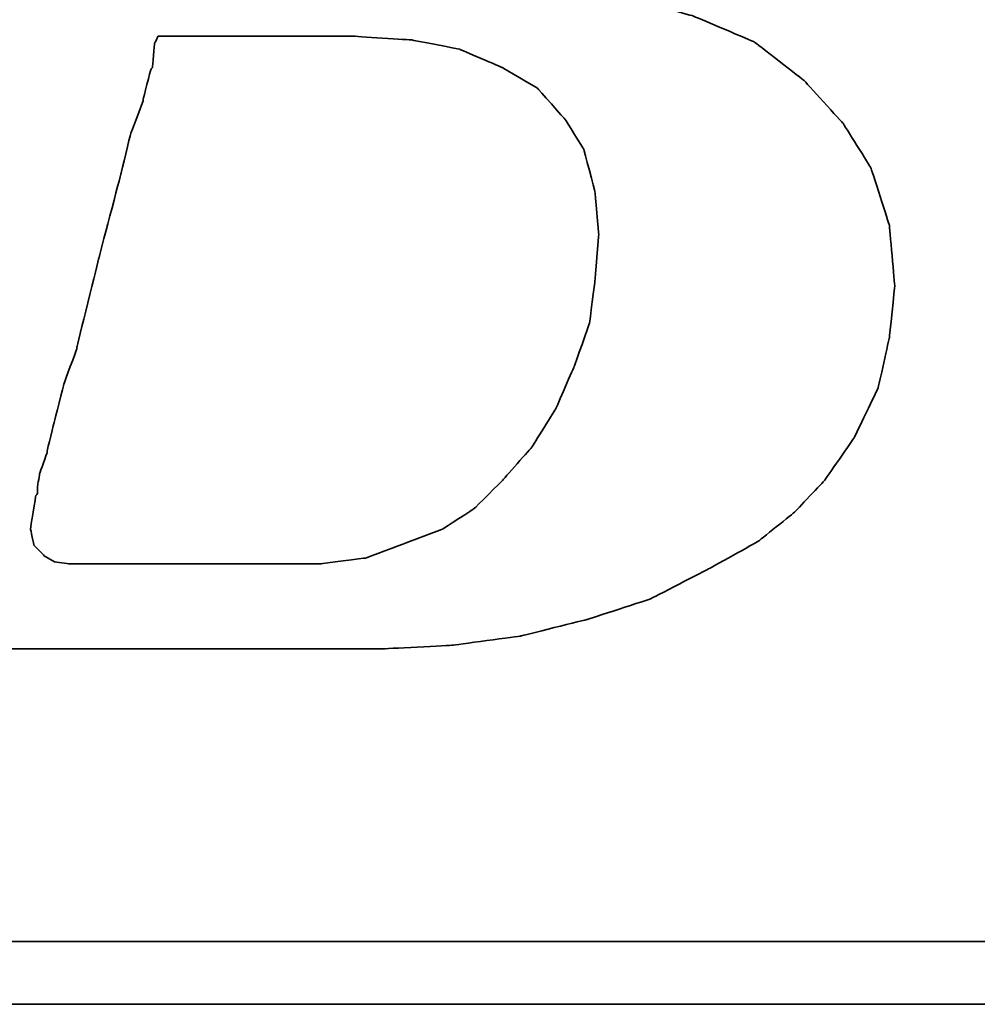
# Model space of a CAD drawing. Header units: millimetres. Extents: x -219 to -52, y 55 to 174.
# Tile 24 of 46: x -91.11 to -89.99, y 126.02 to 127.17. Entities that reach past the tile are written whole.
import ezdxf

# ---------------------------------------------------------------- set-up
doc = ezdxf.new("R2010")
doc.units = ezdxf.units.MM
doc.header["$LTSCALE"] = 0.1
doc.layers.add('DIM', color=4, linetype='CONTINUOUS')
doc.layers.add('layer 1', color=7, linetype='CONTINUOUS')

# ---------------------------------------------------------------- blocks, each defined once
blk = doc.blocks.new('TBI MOTION logo(完整正式版)')
at = {"layer": 'layer 1', "color": 22, "lineweight": 35}
for points, knots in [([(-64.65375, -6.86375), (-64.65375, -6.86375), (-64.84375, -7.29625), (-64.84375, -7.29625), (-64.84375, -7.29625), (-64.84375, -7.29625), (-64.86875, -7.34375), (-64.86875, -7.34375), (-64.86875, -7.34375), (-64.86875, -7.34375), (-64.86875, -7.36875), (-64.86875, -7.36875), (-64.86875, -7.36875), (-64.86875, -7.36875), (-65.15375, -7.65375), (-65.15375, -7.65375), (-65.15375, -7.65375), (-65.15375, -7.65375), (-65.17875, -7.65375), (-65.17875, -7.65375), (-65.17875, -7.65375), (-65.17875, -7.65375), (-65.20375, -7.67875), (-65.20375, -7.67875), (-65.20375, -7.67875), (-65.20375, -7.67875), (-65.58875, -7.87125), (-65.58875, -7.87125), (-65.58875, -7.87125), (-65.58875, -7.87125), (-65.63375, -7.87125), (-65.63375, -7.87125), (-65.63375, -7.87125), (-65.63375, -7.87125), (-65.65875, -7.89375), (-65.65875, -7.89375), (-65.65875, -7.89375), (-65.65875, -7.89375), (-66.09375, -7.94375), (-66.09375, -7.94375), (-66.09375, -7.94375), (-66.09375, -7.94375), (-66.11375, -7.94375), (-66.11375, -7.94375), (-66.11375, -7.94375), (-66.11375, -7.94375), (-66.16375, -7.94375), (-66.16375, -7.94375), (-66.16375, -7.94375), (-66.16375, -7.94375), (-66.30875, -7.94375), (-66.30875, -7.94375), (-66.30875, -7.94375), (-66.30875, -7.94375), (-66.69375, -7.94375), (-66.69375, -7.94375), (-66.69375, -7.94375), (-66.69375, -7.94375), (-67.07375, -7.94375), (-67.07375, -7.94375), (-67.07375, -7.94375), (-67.07375, -7.94375), (-67.12375, -7.94375), (-67.12375, -7.94375), (-67.12375, -7.94375), (-67.12375, -7.94375), (-67.12375, -7.96625), (-67.12375, -7.96625), (-67.12375, -7.96625), (-67.12375, -7.96625), (-67.14875, -7.99125), (-67.14875, -7.99125), (-67.14875, -7.99125), (-67.14875, -7.99125), (-67.24375, -8.34875), (-67.24375, -8.34875), (-67.24375, -8.34875), (-67.24375, -8.34875), (-67.31375, -8.68625), (-67.31375, -8.68625), (-67.31375, -8.68625), (-67.31375, -8.68625), (-67.26875, -8.68625), (-67.26875, -8.68625), (-67.26875, -8.68625), (-67.26875, -8.68625), (-67.07375, -8.68625), (-67.07375, -8.68625), (-67.07375, -8.68625), (-67.07375, -8.68625), (-66.54875, -8.68625), (-66.54875, -8.68625), (-66.54875, -8.68625), (-66.54875, -8.68625), (-65.82625, -8.68625), (-65.82625, -8.68625), (-65.82625, -8.68625), (-65.82625, -8.68625), (-65.01375, -8.68625), (-65.01375, -8.68625), (-65.01375, -8.68625), (-65.01375, -8.68625), (-64.05375, -8.68625), (-64.05375, -8.68625), (-64.05375, -8.68625), (-64.05375, -8.68625), (-62.08375, -8.68625), (-62.08375, -8.68625), (-62.08375, -8.68625), (-62.08375, -8.68625), (-60.06875, -8.68625), (-60.06875, -8.68625), (-60.06875, -8.68625), (-60.06875, -8.68625), (-59.10875, -8.68625), (-59.10875, -8.68625), (-59.10875, -8.68625), (-59.10875, -8.68625), (-58.29375, -8.68625), (-58.29375, -8.68625), (-58.29375, -8.68625), (-58.29375, -8.68625), (-57.57375, -8.68625), (-57.57375, -8.68625), (-57.57375, -8.68625), (-57.57375, -8.68625), (-57.04875, -8.68625), (-57.04875, -8.68625), (-57.04875, -8.68625), (-57.04875, -8.68625), (-56.85375, -8.68625), (-56.85375, -8.68625), (-56.85375, -8.68625), (-56.85375, -8.68625), (-56.70875, -8.68625), (-56.70875, -8.68625), (-56.70875, -8.68625), (-56.70875, -8.68625), (-56.61375, -8.68625), (-56.61375, -8.68625), (-56.61375, -8.68625), (-56.61375, -8.68625), (-56.56875, -8.68625), (-56.56875, -8.68625), (-56.56875, -8.68625), (-56.56875, -8.68625), (-55.65375, -8.63875), (-55.65375, -8.63875), (-55.65375, -8.63875), (-55.65375, -8.63875), (-54.76875, -8.51875), (-54.76875, -8.51875), (-54.76875, -8.51875), (-54.76875, -8.51875), (-53.90375, -8.30375), (-53.90375, -8.30375), (-53.90375, -8.30375), (-53.90375, -8.30375), (-53.08875, -8.03875), (-53.08875, -8.03875), (-53.08875, -8.03875), (-53.08875, -8.03875), (-52.34375, -7.65375), (-52.34375, -7.65375), (-52.34375, -7.65375), (-52.34375, -7.65375), (-51.69875, -7.29625), (-51.69875, -7.29625), (-51.69875, -7.29625), (-51.69875, -7.29625), (-51.21875, -6.91125), (-51.21875, -6.91125), (-51.21875, -6.91125), (-51.21875, -6.91125), (-50.83375, -6.50375), (-50.83375, -6.50375), (-50.83375, -6.50375), (-50.83375, -6.50375), (-50.44875, -5.94875), (-50.44875, -5.94875), (-50.44875, -5.94875), (-50.44875, -5.94875), (-50.13875, -5.30375), (-50.13875, -5.30375), (-50.13875, -5.30375), (-50.13875, -5.30375), (-49.99375, -4.65375), (-49.99375, -4.65375), (-49.99375, -4.65375), (-49.99375, -4.65375), (-49.92375, -3.98375), (-49.92375, -3.98375), (-49.92375, -3.98375), (-49.92375, -3.98375), (-49.99375, -3.19374), (-49.99375, -3.19374), (-49.99375, -3.19374), (-49.99375, -3.19374), (-50.23374, -2.44874), (-50.23374, -2.44874), (-50.23374, -2.44874), (-50.23374, -2.44874), (-50.59375, -1.87374), (-50.59375, -1.87374), (-50.59375, -1.87374), (-50.59375, -1.87374), (-51.09875, -1.31874), (-51.09875, -1.31874), (-51.09875, -1.31874), (-51.09875, -1.31874), (-51.74375, -0.81875), (-51.74375, -0.81875), (-51.74375, -0.81875), (-51.74375, -0.81875), (-52.53875, -0.48125), (-52.53875, -0.48125), (-52.53875, -0.48125), (-52.53875, -0.48125), (-53.47375, -0.21875), (-53.47375, -0.21875), (-53.47375, -0.21875), (-53.47375, -0.21875), (-54.52875, -0.04874), (-54.52875, -0.04874), (-54.52875, -0.04874), (-54.52875, -0.04874), (-55.65375, 0.12125), (-55.65375, 0.12125), (-55.65375, 0.12125), (-55.65375, 0.12125), (-54.50375, 0.28624), (-54.50375, 0.28624), (-54.50375, 0.28624), (-54.50375, 0.28624), (-53.83375, 0.38124), (-53.83375, 0.38124), (-53.83375, 0.38124), (-53.83375, 0.38124), (-53.18375, 0.50125), (-53.18375, 0.50125), (-53.18375, 0.50125), (-53.18375, 0.50125), (-52.55875, 0.66874), (-52.55875, 0.66874), (-52.55875, 0.66874), (-52.55875, 0.66874), (-52.03375, 0.86124), (-52.03375, 0.86124), (-52.03375, 0.86124), (-52.03375, 0.86124), (-51.50374, 1.03124), (-51.50374, 1.03124), (-51.50374, 1.03124), (-51.50374, 1.03124), (-51.09875, 1.27125), (-51.09875, 1.27125), (-51.09875, 1.27125), (-51.09875, 1.27125), (-50.71375, 1.48624), (-50.71375, 1.48624), (-50.71375, 1.48624), (-50.71375, 1.48624), (-50.37625, 1.77625), (-50.37625, 1.77625), (-50.37625, 1.77625), (-50.37625, 1.77625), (-49.82375, 2.37625), (-49.82375, 2.37625), (-49.82375, 2.37625), (-49.82375, 2.37625), (-49.41875, 2.99625), (-49.41875, 2.99625), (-49.41875, 2.99625), (-49.41875, 2.99625), (-49.22375, 3.76625), (-49.22375, 3.76625), (-49.22375, 3.76625), (-49.22375, 3.76625), (-49.15375, 4.50874), (-49.15375, 4.50874), (-49.15375, 4.50874), (-49.15375, 4.50874), (-49.20375, 5.25125), (-49.20375, 5.25125), (-49.20375, 5.25125), (-49.20375, 5.25125), (-49.41875, 5.92625), (-49.41875, 5.92625), (-49.41875, 5.92625), (-49.41875, 5.92625), (-49.77875, 6.47625), (-49.77875, 6.47625), (-49.77875, 6.47625), (-49.77875, 6.47625), (-50.33125, 7.02624), (-50.33125, 7.02624), (-50.33125, 7.02624), (-50.33125, 7.02624), (-51.00125, 7.43625), (-51.00125, 7.43625), (-51.00125, 7.43625), (-51.00125, 7.43625), (-51.79375, 7.72625), (-51.79375, 7.72625), (-51.79375, 7.72625), (-51.79375, 7.72625), (-52.72875, 7.89124), (-52.72875, 7.89124), (-52.72875, 7.89124), (-52.72875, 7.89124), (-53.83375, 7.98625), (-53.83375, 7.98625), (-53.83375, 7.98625), (-53.83375, 7.98625), (-53.92875, 7.98625), (-53.92875, 7.98625), (-53.92875, 7.98625), (-53.92875, 7.98625), (-54.26375, 7.98625), (-54.26375, 7.98625), (-54.26375, 7.98625), (-54.26375, 7.98625), (-54.74375, 7.98625), (-54.74375, 7.98625), (-54.74375, 7.98625), (-54.74375, 7.98625), (-55.36875, 7.98625), (-55.36875, 7.98625), (-55.36875, 7.98625), (-55.36875, 7.98625), (-56.13375, 7.98625), (-56.13375, 7.98625), (-56.13375, 7.98625), (-56.13375, 7.98625), (-56.94875, 7.98625), (-56.94875, 7.98625), (-56.94875, 7.98625), (-56.94875, 7.98625), (-58.77625, 7.98625), (-58.77625, 7.98625), (-58.77625, 7.98625), (-58.77625, 7.98625), (-60.59875, 7.98625), (-60.59875, 7.98625), (-60.59875, 7.98625), (-60.59875, 7.98625), (-61.41375, 7.98625), (-61.41375, 7.98625), (-61.41375, 7.98625), (-61.41375, 7.98625), (-62.17875, 7.98625), (-62.17875, 7.98625), (-62.17875, 7.98625), (-62.17875, 7.98625), (-62.80375, 7.98625), (-62.80375, 7.98625), (-62.80375, 7.98625), (-62.80375, 7.98625), (-63.30625, 7.98625), (-63.30625, 7.98625), (-63.30625, 7.98625), (-63.30625, 7.98625), (-63.57375, 7.98625), (-63.57375, 7.98625), (-63.57375, 7.98625), (-63.57375, 7.98625), (-63.57375, 7.96375), (-63.57375, 7.96375), (-63.57375, 7.96375), (-63.57375, 7.96375), (-63.59875, 7.94125), (-63.59875, 7.94125), (-63.59875, 7.94125), (-63.59875, 7.94125), (-63.69375, 7.55625), (-63.69375, 7.55625), (-63.69375, 7.55625), (-63.69375, 7.55625), (-63.76375, 7.24624), (-63.76375, 7.24624), (-63.76375, 7.24624), (-63.76375, 7.24624), (-63.23875, 7.24624), (-63.23875, 7.24624), (-63.23875, 7.24624), (-63.23875, 7.24624), (-62.75875, 7.24624), (-62.75875, 7.24624), (-62.75875, 7.24624), (-62.75875, 7.24624), (-62.61125, 7.24624), (-62.61125, 7.24624), (-62.61125, 7.24624), (-62.61125, 7.24624), (-62.56625, 7.24624), (-62.56625, 7.24624), (-62.56625, 7.24624), (-62.56625, 7.24624), (-62.22875, 7.24624), (-62.22875, 7.24624), (-62.22875, 7.24624), (-62.22875, 7.24624), (-62.20375, 7.24624), (-62.20375, 7.24624), (-62.20375, 7.24624), (-62.20375, 7.24624), (-62.17875, 7.21875), (-62.17875, 7.21875), (-62.17875, 7.21875), (-62.17875, 7.21875), (-61.96375, 7.17125), (-61.96375, 7.17125), (-61.96375, 7.17125), (-61.96375, 7.17125), (-61.72375, 7.12624), (-61.72375, 7.12624), (-61.72375, 7.12624), (-61.72375, 7.12624), (-61.70375, 7.12624), (-61.70375, 7.12624), (-61.70375, 7.12624), (-61.70375, 7.12624), (-61.55875, 7.07624), (-61.55875, 7.07624), (-61.55875, 7.07624), (-61.55875, 7.07624), (-61.50875, 7.07624), (-61.50875, 7.07624), (-61.50875, 7.07624), (-61.50875, 7.07624), (-61.48375, 7.02624), (-61.48375, 7.02624), (-61.48375, 7.02624), (-61.48375, 7.02624), (-61.31875, 6.83375), (-61.31875, 6.83375), (-61.31875, 6.83375), (-61.31875, 6.83375), (-61.29375, 6.81125), (-61.29375, 6.81125), (-61.29375, 6.81125), (-61.29375, 6.81125), (-61.29375, 6.78625), (-61.29375, 6.78625), (-61.29375, 6.78625), (-61.29375, 6.78625), (-61.19875, 6.50124), (-61.19875, 6.50124), (-61.19875, 6.50124), (-61.19875, 6.50124), (-61.17375, 6.45124), (-61.17375, 6.45124), (-61.17375, 6.45124), (-61.17375, 6.45124), (-61.19875, 6.40625), (-61.19875, 6.40625), (-61.19875, 6.40625), (-61.19875, 6.40625), (-61.26875, 5.99624), (-61.26875, 5.99624), (-61.26875, 5.99624), (-61.26875, 5.99624), (-61.26875, 5.85125), (-61.26875, 5.85125), (-61.26875, 5.85125), (-61.26875, 5.85125), (-61.26875, 5.82625), (-61.26875, 5.82625), (-61.26875, 5.82625), (-61.26875, 5.82625), (-61.29375, 5.80625), (-61.29375, 5.80625), (-61.29375, 5.80625), (-61.29375, 5.80625), (-61.34125, 5.66125), (-61.34125, 5.66125), (-61.34125, 5.66125), (-61.34125, 5.66125), (-61.41375, 5.44625), (-61.41375, 5.44625), (-61.41375, 5.44625), (-61.41375, 5.44625), (-61.48375, 5.15625), (-61.48375, 5.15625), (-61.48375, 5.15625), (-61.48375, 5.15625), (-61.58375, 4.82124), (-61.58375, 4.82124), (-61.58375, 4.82124), (-61.58375, 4.82124), (-61.79875, 4.00375), (-61.79875, 4.00375), (-61.79875, 4.00375), (-61.79875, 4.00375), (-62.05875, 2.99625), (-62.05875, 2.99625), (-62.05875, 2.99625), (-62.05875, 2.99625), (-62.34875, 1.91625), (-62.34875, 1.91625), (-62.34875, 1.91625), (-62.34875, 1.91625), (-62.97375, -0.41124), (-62.97375, -0.41124), (-62.97375, -0.41124), (-62.97375, -0.41124), (-63.59875, -2.75875), (-63.59875, -2.75875), (-63.59875, -2.75875), (-63.59875, -2.75875), (-63.88375, -3.86374), (-63.88375, -3.86374), (-63.88375, -3.86374), (-63.88375, -3.86374), (-64.14875, -4.82374), (-64.14875, -4.82374), (-64.14875, -4.82374), (-64.14875, -4.82374), (-64.36375, -5.64125), (-64.36375, -5.64125), (-64.36375, -5.64125), (-64.36375, -5.64125), (-64.43625, -5.97625), (-64.43625, -5.97625), (-64.43625, -5.97625), (-64.43625, -5.97625), (-64.50875, -6.28625), (-64.50875, -6.28625), (-64.50875, -6.28625), (-64.50875, -6.28625), (-64.50875, -6.30875), (-64.50875, -6.30875), (-64.50875, -6.30875), (-64.50875, -6.30875), (-64.57875, -6.50375), (-64.57875, -6.50375), (-64.57875, -6.50375), (-64.57875, -6.50375), (-64.62875, -6.69625), (-64.62875, -6.69625), (-64.62875, -6.69625), (-64.62875, -6.69625), (-64.62875, -6.76875), (-64.62875, -6.76875), (-64.62875, -6.76875), (-64.62875, -6.76875), (-64.62875, -6.81375), (-64.62875, -6.81375), (-64.62875, -6.81375), (-64.62875, -6.81375), (-64.62875, -6.83875), (-64.62875, -6.83875), (-64.62875, -6.83875), (-64.62875, -6.83875), (-64.65375, -6.86375), (-64.65375, -6.86375)], [0, 0, 0, 0, 0.00719424, 0.00719424, 0.00719424, 0.00719425, 0.01438849, 0.01438849, 0.01438849, 0.0143885, 0.02158273, 0.02158273, 0.02158273, 0.02158274, 0.02877698, 0.02877698, 0.02877698, 0.02877699, 0.03597122, 0.03597122, 0.03597122, 0.03597123, 0.04316547, 0.04316547, 0.04316547, 0.04316548, 0.05035971, 0.05035971, 0.05035971, 0.05035972, 0.05755396, 0.05755396, 0.05755396, 0.05755397, 0.0647482, 0.0647482, 0.0647482, 0.06474821, 0.07194245, 0.07194245, 0.07194245, 0.07194246, 0.07913669, 0.07913669, 0.07913669, 0.0791367, 0.08633094, 0.08633094, 0.08633094, 0.08633095, 0.09352518, 0.09352518, 0.09352518, 0.09352519, 0.10071942, 0.10071942, 0.10071942, 0.10071943, 0.10791367, 0.10791367, 0.10791367, 0.10791368, 0.11510791, 0.11510791, 0.11510791, 0.11510792, 0.12230216, 0.12230216, 0.12230216, 0.12230217, 0.1294964, 0.1294964, 0.1294964, 0.12949641, 0.13669065, 0.13669065, 0.13669065, 0.13669066, 0.14388489, 0.14388489, 0.14388489, 0.1438849, 0.15107914, 0.15107914, 0.15107914, 0.15107915, 0.15827338, 0.15827338, 0.15827338, 0.15827339, 0.16546763, 0.16546763, 0.16546763, 0.16546764, 0.17266187, 0.17266187, 0.17266187, 0.17266188, 0.17985612, 0.17985612, 0.17985612, 0.17985613, 0.18705036, 0.18705036, 0.18705036, 0.18705037, 0.1942446, 0.1942446, 0.1942446, 0.19424461, 0.20143885, 0.20143885, 0.20143885, 0.20143886, 0.20863309, 0.20863309, 0.20863309, 0.2086331, 0.21582734, 0.21582734, 0.21582734, 0.21582735, 0.22302158, 0.22302158, 0.22302158, 0.22302159, 0.23021583, 0.23021583, 0.23021583, 0.23021584, 0.23741007, 0.23741007, 0.23741007, 0.23741008, 0.24460432, 0.24460432, 0.24460432, 0.24460433, 0.25179856, 0.25179856, 0.25179856, 0.25179857, 0.25899281, 0.25899281, 0.25899281, 0.25899282, 0.26618705, 0.26618705, 0.26618705, 0.26618706, 0.27338129, 0.27338129, 0.27338129, 0.2733813, 0.28057554, 0.28057554, 0.28057554, 0.28057555, 0.28776978, 0.28776978, 0.28776978, 0.28776979, 0.29496403, 0.29496403, 0.29496403, 0.29496404, 0.30215827, 0.30215827, 0.30215827, 0.30215828, 0.30935252, 0.30935252, 0.30935252, 0.30935253, 0.31654676, 0.31654676, 0.31654676, 0.31654677, 0.32374101, 0.32374101, 0.32374101, 0.32374102, 0.33093525, 0.33093525, 0.33093525, 0.33093526, 0.3381295, 0.3381295, 0.3381295, 0.33812951, 0.34532374, 0.34532374, 0.34532374, 0.34532375, 0.35251799, 0.35251799, 0.35251799, 0.352518, 0.35971223, 0.35971223, 0.35971223, 0.35971224, 0.36690647, 0.36690647, 0.36690647, 0.36690648, 0.37410072, 0.37410072, 0.37410072, 0.37410073, 0.38129496, 0.38129496, 0.38129496, 0.38129497, 0.38848921, 0.38848921, 0.38848921, 0.38848922, 0.39568345, 0.39568345, 0.39568345, 0.39568346, 0.4028777, 0.4028777, 0.4028777, 0.40287771, 0.41007194, 0.41007194, 0.41007194, 0.41007195, 0.41726619, 0.41726619, 0.41726619, 0.4172662, 0.42446043, 0.42446043, 0.42446043, 0.42446044, 0.43165468, 0.43165468, 0.43165468, 0.43165469, 0.43884892, 0.43884892, 0.43884892, 0.43884893, 0.44604317, 0.44604317, 0.44604317, 0.44604318, 0.45323741, 0.45323741, 0.45323741, 0.45323742, 0.46043165, 0.46043165, 0.46043165, 0.46043166, 0.4676259, 0.4676259, 0.4676259, 0.46762591, 0.47482014, 0.47482014, 0.47482014, 0.47482015, 0.48201439, 0.48201439, 0.48201439, 0.4820144, 0.48920863, 0.48920863, 0.48920863, 0.48920864, 0.49640288, 0.49640288, 0.49640288, 0.49640289, 0.50359712, 0.50359712, 0.50359712, 0.50359713, 0.51079137, 0.51079137, 0.51079137, 0.51079138, 0.51798561, 0.51798561, 0.51798561, 0.51798562, 0.52517986, 0.52517986, 0.52517986, 0.52517987, 0.5323741, 0.5323741, 0.5323741, 0.53237411, 0.53956835, 0.53956835, 0.53956835, 0.53956836, 0.54676259, 0.54676259, 0.54676259, 0.5467626, 0.55395683, 0.55395683, 0.55395683, 0.55395684, 0.56115108, 0.56115108, 0.56115108, 0.56115109, 0.56834532, 0.56834532, 0.56834532, 0.56834533, 0.57553957, 0.57553957, 0.57553957, 0.57553958, 0.58273381, 0.58273381, 0.58273381, 0.58273382, 0.58992806, 0.58992806, 0.58992806, 0.58992807, 0.5971223, 0.5971223, 0.5971223, 0.59712231, 0.60431655, 0.60431655, 0.60431655, 0.60431656, 0.61151079, 0.61151079, 0.61151079, 0.6115108, 0.61870504, 0.61870504, 0.61870504, 0.61870505, 0.62589928, 0.62589928, 0.62589928, 0.62589929, 0.63309353, 0.63309353, 0.63309353, 0.63309354, 0.64028777, 0.64028777, 0.64028777, 0.64028778, 0.64748201, 0.64748201, 0.64748201, 0.64748202, 0.65467626, 0.65467626, 0.65467626, 0.65467627, 0.6618705, 0.6618705, 0.6618705, 0.66187051, 0.66906475, 0.66906475, 0.66906475, 0.66906476, 0.67625899, 0.67625899, 0.67625899, 0.676259, 0.68345324, 0.68345324, 0.68345324, 0.68345325, 0.69064748, 0.69064748, 0.69064748, 0.69064749, 0.69784173, 0.69784173, 0.69784173, 0.69784174, 0.70503597, 0.70503597, 0.70503597, 0.70503598, 0.71223022, 0.71223022, 0.71223022, 0.71223023, 0.71942446, 0.71942446, 0.71942446, 0.71942447, 0.72661871, 0.72661871, 0.72661871, 0.72661872, 0.73381295, 0.73381295, 0.73381295, 0.73381296, 0.74100719, 0.74100719, 0.74100719, 0.7410072, 0.74820144, 0.74820144, 0.74820144, 0.74820145, 0.75539568, 0.75539568, 0.75539568, 0.75539569, 0.76258993, 0.76258993, 0.76258993, 0.76258994, 0.76978417, 0.76978417, 0.76978417, 0.76978418, 0.77697842, 0.77697842, 0.77697842, 0.77697843, 0.78417266, 0.78417266, 0.78417266, 0.78417267, 0.79136691, 0.79136691, 0.79136691, 0.79136692, 0.79856115, 0.79856115, 0.79856115, 0.79856116, 0.8057554, 0.8057554, 0.8057554, 0.80575541, 0.81294964, 0.81294964, 0.81294964, 0.81294965, 0.82014388, 0.82014388, 0.82014388, 0.82014389, 0.82733813, 0.82733813, 0.82733813, 0.82733814, 0.83453237, 0.83453237, 0.83453237, 0.83453238, 0.84172662, 0.84172662, 0.84172662, 0.84172663, 0.84892086, 0.84892086, 0.84892086, 0.84892087, 0.85611511, 0.85611511, 0.85611511, 0.85611512, 0.86330935, 0.86330935, 0.86330935, 0.86330936, 0.8705036, 0.8705036, 0.8705036, 0.87050361, 0.87769784, 0.87769784, 0.87769784, 0.87769785, 0.88489209, 0.88489209, 0.88489209, 0.8848921, 0.89208633, 0.89208633, 0.89208633, 0.89208634, 0.89928058, 0.89928058, 0.89928058, 0.89928059, 0.90647482, 0.90647482, 0.90647482, 0.90647483, 0.91366906, 0.91366906, 0.91366906, 0.91366907, 0.92086331, 0.92086331, 0.92086331, 0.92086332, 0.92805755, 0.92805755, 0.92805755, 0.92805756, 0.9352518, 0.9352518, 0.9352518, 0.93525181, 0.94244604, 0.94244604, 0.94244604, 0.94244605, 0.94964029, 0.94964029, 0.94964029, 0.9496403, 0.95683453, 0.95683453, 0.95683453, 0.95683454, 0.96402878, 0.96402878, 0.96402878, 0.96402879, 0.97122302, 0.97122302, 0.97122302, 0.97122303, 0.97841727, 0.97841727, 0.97841727, 0.97841728, 0.98561151, 0.98561151, 0.98561151, 0.98561152, 0.99280576, 0.99280576, 0.99280576, 0.99280577, 1, 1, 1, 1]), ([(-61.03125, -6.57375), (-61.03125, -6.57375), (-61.03125, -6.67125), (-61.03125, -6.67125), (-61.03125, -6.67125), (-61.03125, -6.67125), (-61.05375, -6.69625), (-61.05375, -6.69625), (-61.05375, -6.69625), (-61.05375, -6.69625), (-61.12375, -7.12875), (-61.12375, -7.12875), (-61.12375, -7.12875), (-61.12375, -7.12875), (-61.07875, -7.34375), (-61.07875, -7.34375), (-61.07875, -7.34375), (-61.07875, -7.34375), (-60.93375, -7.48875), (-60.93375, -7.48875), (-60.93375, -7.48875), (-60.93375, -7.48875), (-60.81375, -7.55625), (-60.81375, -7.55625), (-60.81375, -7.55625), (-60.81375, -7.55625), (-60.62375, -7.58375), (-60.62375, -7.58375), (-60.62375, -7.58375), (-60.62375, -7.58375), (-60.30875, -7.58375), (-60.30875, -7.58375), (-60.30875, -7.58375), (-60.30875, -7.58375), (-59.97375, -7.58375), (-59.97375, -7.58375), (-59.97375, -7.58375), (-59.97375, -7.58375), (-59.87875, -7.58375), (-59.87875, -7.58375), (-59.87875, -7.58375), (-59.87875, -7.58375), (-59.63625, -7.58375), (-59.63625, -7.58375), (-59.63625, -7.58375), (-59.63625, -7.58375), (-58.96875, -7.58375), (-58.96875, -7.58375), (-58.96875, -7.58375), (-58.96875, -7.58375), (-58.29375, -7.58375), (-58.29375, -7.58375), (-58.29375, -7.58375), (-58.29375, -7.58375), (-58.05375, -7.58375), (-58.05375, -7.58375), (-58.05375, -7.58375), (-58.05375, -7.58375), (-57.98375, -7.58375), (-57.98375, -7.58375), (-57.98375, -7.58375), (-57.98375, -7.58375), (-57.35875, -7.58375), (-57.35875, -7.58375), (-57.35875, -7.58375), (-57.35875, -7.58375), (-56.78375, -7.50875), (-56.78375, -7.50875), (-56.78375, -7.50875), (-56.78375, -7.50875), (-56.27875, -7.31875), (-56.27875, -7.31875), (-56.27875, -7.31875), (-56.27875, -7.31875), (-55.77375, -7.12875), (-55.77375, -7.12875), (-55.77375, -7.12875), (-55.77375, -7.12875), (-55.36875, -6.86375), (-55.36875, -6.86375), (-55.36875, -6.86375), (-55.36875, -6.86375), (-55.00875, -6.50375), (-55.00875, -6.50375), (-55.00875, -6.50375), (-55.00875, -6.50375), (-54.62375, -6.06875), (-54.62375, -6.06875), (-54.62375, -6.06875), (-54.62375, -6.06875), (-54.31375, -5.56875), (-54.31375, -5.56875), (-54.31375, -5.56875), (-54.31375, -5.56875), (-54.07375, -5.01625), (-54.07375, -5.01625), (-54.07375, -5.01625), (-54.07375, -5.01625), (-53.87875, -4.46374), (-53.87875, -4.46374), (-53.87875, -4.46374), (-53.87875, -4.46374), (-53.80875, -3.91375), (-53.80875, -3.91375), (-53.80875, -3.91375), (-53.80875, -3.91375), (-53.75875, -3.31375), (-53.75875, -3.31375), (-53.75875, -3.31375), (-53.75875, -3.31375), (-53.80875, -2.75875), (-53.80875, -2.75875), (-53.80875, -2.75875), (-53.80875, -2.75875), (-53.95375, -2.20875), (-53.95375, -2.20875), (-53.95375, -2.20875), (-53.95375, -2.20875), (-54.19375, -1.82625), (-54.19375, -1.82625), (-54.19375, -1.82625), (-54.19375, -1.82625), (-54.55375, -1.41875), (-54.55375, -1.41875), (-54.55375, -1.41875), (-54.55375, -1.41875), (-55.00875, -1.15125), (-55.00875, -1.15125), (-55.00875, -1.15125), (-55.00875, -1.15125), (-55.56125, -0.91375), (-55.56125, -0.91375), (-55.56125, -0.91375), (-55.56125, -0.91375), (-56.18125, -0.79375), (-56.18125, -0.79375), (-56.18125, -0.79375), (-56.18125, -0.79375), (-56.94875, -0.74374), (-56.94875, -0.74374), (-56.94875, -0.74374), (-56.94875, -0.74374), (-56.99875, -0.74374), (-56.99875, -0.74374), (-56.99875, -0.74374), (-56.99875, -0.74374), (-57.09375, -0.74374), (-57.09375, -0.74374), (-57.09375, -0.74374), (-57.09375, -0.74374), (-57.38375, -0.74374), (-57.38375, -0.74374), (-57.38375, -0.74374), (-57.38375, -0.74374), (-57.76875, -0.74374), (-57.76875, -0.74374), (-57.76875, -0.74374), (-57.76875, -0.74374), (-58.24625, -0.74374), (-58.24625, -0.74374), (-58.24625, -0.74374), (-58.24625, -0.74374), (-58.72875, -0.74374), (-58.72875, -0.74374), (-58.72875, -0.74374), (-58.72875, -0.74374), (-59.20875, -0.74374), (-59.20875, -0.74374), (-59.20875, -0.74374), (-59.20875, -0.74374), (-59.46875, -0.74374), (-59.46875, -0.74374), (-59.46875, -0.74374), (-59.46875, -0.74374), (-59.51625, -0.83875), (-59.51625, -0.83875), (-59.51625, -0.83875), (-59.51625, -0.83875), (-59.54375, -1.15125), (-59.54375, -1.15125), (-59.54375, -1.15125), (-59.54375, -1.15125), (-59.56375, -1.17874), (-59.56375, -1.17874), (-59.56375, -1.17874), (-59.56375, -1.17874), (-59.66375, -1.55875), (-59.66375, -1.55875), (-59.66375, -1.55875), (-59.66375, -1.55875), (-59.66375, -1.58375), (-59.66375, -1.58375), (-59.66375, -1.58375), (-59.66375, -1.58375), (-59.82875, -2.01874), (-59.82875, -2.01874), (-59.82875, -2.01874), (-59.82875, -2.01874), (-59.94875, -2.52125), (-59.94875, -2.52125), (-59.94875, -2.52125), (-59.94875, -2.52125), (-60.23875, -3.62375), (-60.23875, -3.62375), (-60.23875, -3.62375), (-60.23875, -3.62375), (-60.52375, -4.77624), (-60.52375, -4.77624), (-60.52375, -4.77624), (-60.52375, -4.77624), (-60.52375, -4.79874), (-60.52375, -4.79874), (-60.52375, -4.79874), (-60.52375, -4.79874), (-60.69125, -5.25375), (-60.69125, -5.25375), (-60.69125, -5.25375), (-60.69125, -5.25375), (-60.81375, -5.73625), (-60.81375, -5.73625), (-60.81375, -5.73625), (-60.81375, -5.73625), (-60.90875, -6.11875), (-60.90875, -6.11875), (-60.90875, -6.11875), (-60.90875, -6.11875), (-60.90875, -6.14375), (-60.90875, -6.14375), (-60.90875, -6.14375), (-60.90875, -6.14375), (-61.00375, -6.40875), (-61.00375, -6.40875), (-61.00375, -6.40875), (-61.00375, -6.40875), (-61.03125, -6.57375), (-61.03125, -6.57375)], [0, 0, 0, 0, 0.01694915, 0.01694915, 0.01694915, 0.01694916, 0.03389831, 0.03389831, 0.03389831, 0.03389832, 0.05084746, 0.05084746, 0.05084746, 0.05084747, 0.06779661, 0.06779661, 0.06779661, 0.06779662, 0.08474576, 0.08474576, 0.08474576, 0.08474577, 0.10169492, 0.10169492, 0.10169492, 0.10169493, 0.11864407, 0.11864407, 0.11864407, 0.11864408, 0.13559322, 0.13559322, 0.13559322, 0.13559323, 0.15254237, 0.15254237, 0.15254237, 0.15254238, 0.16949153, 0.16949153, 0.16949153, 0.16949154, 0.18644068, 0.18644068, 0.18644068, 0.18644069, 0.20338983, 0.20338983, 0.20338983, 0.20338984, 0.22033898, 0.22033898, 0.22033898, 0.22033899, 0.23728814, 0.23728814, 0.23728814, 0.23728815, 0.25423729, 0.25423729, 0.25423729, 0.2542373, 0.27118644, 0.27118644, 0.27118644, 0.27118645, 0.28813559, 0.28813559, 0.28813559, 0.2881356, 0.30508475, 0.30508475, 0.30508475, 0.30508476, 0.3220339, 0.3220339, 0.3220339, 0.32203391, 0.33898305, 0.33898305, 0.33898305, 0.33898306, 0.3559322, 0.3559322, 0.3559322, 0.35593221, 0.37288136, 0.37288136, 0.37288136, 0.37288137, 0.38983051, 0.38983051, 0.38983051, 0.38983052, 0.40677966, 0.40677966, 0.40677966, 0.40677967, 0.42372881, 0.42372881, 0.42372881, 0.42372882, 0.44067797, 0.44067797, 0.44067797, 0.44067798, 0.45762712, 0.45762712, 0.45762712, 0.45762713, 0.47457627, 0.47457627, 0.47457627, 0.47457628, 0.49152542, 0.49152542, 0.49152542, 0.49152543, 0.50847458, 0.50847458, 0.50847458, 0.50847459, 0.52542373, 0.52542373, 0.52542373, 0.52542374, 0.54237288, 0.54237288, 0.54237288, 0.54237289, 0.55932203, 0.55932203, 0.55932203, 0.55932204, 0.57627119, 0.57627119, 0.57627119, 0.5762712, 0.59322034, 0.59322034, 0.59322034, 0.59322035, 0.61016949, 0.61016949, 0.61016949, 0.6101695, 0.62711864, 0.62711864, 0.62711864, 0.62711865, 0.6440678, 0.6440678, 0.6440678, 0.64406781, 0.66101695, 0.66101695, 0.66101695, 0.66101696, 0.6779661, 0.6779661, 0.6779661, 0.67796611, 0.69491525, 0.69491525, 0.69491525, 0.69491526, 0.71186441, 0.71186441, 0.71186441, 0.71186442, 0.72881356, 0.72881356, 0.72881356, 0.72881357, 0.74576271, 0.74576271, 0.74576271, 0.74576272, 0.76271186, 0.76271186, 0.76271186, 0.76271187, 0.77966102, 0.77966102, 0.77966102, 0.77966103, 0.79661017, 0.79661017, 0.79661017, 0.79661018, 0.81355932, 0.81355932, 0.81355932, 0.81355933, 0.83050847, 0.83050847, 0.83050847, 0.83050848, 0.84745763, 0.84745763, 0.84745763, 0.84745764, 0.86440678, 0.86440678, 0.86440678, 0.86440679, 0.88135593, 0.88135593, 0.88135593, 0.88135594, 0.89830508, 0.89830508, 0.89830508, 0.89830509, 0.91525424, 0.91525424, 0.91525424, 0.91525425, 0.93220339, 0.93220339, 0.93220339, 0.9322034, 0.94915254, 0.94915254, 0.94915254, 0.94915255, 0.96610169, 0.96610169, 0.96610169, 0.9661017, 0.98305085, 0.98305085, 0.98305085, 0.98305086, 1, 1, 1, 1]), ([(75.90875, -9.47875), (75.90875, -9.47875), (75.90875, -12.28625), (75.90875, -12.28625), (75.90875, -12.28625), (75.90875, -12.28625), (75.90875, -12.47875), (75.90875, -12.47875), (75.90875, -12.47875), (75.90875, -12.47875), (75.71625, -12.47875), (75.71625, -12.47875), (75.71625, -12.47875), (75.71625, -12.47875), (-88.32875, -12.47875), (-88.32875, -12.47875), (-88.32875, -12.47875), (-88.32875, -12.47875), (-88.32875, -13.29375), (-88.32875, -13.29375), (-88.32875, -13.29375), (-88.32875, -13.29375), (82.89125, -13.29375), (82.89125, -13.29375), (82.89125, -13.29375), (82.89125, -13.29375), (75.90875, -9.47875), (75.90875, -9.47875)], [0, 0, 0, 0, 0.14285714, 0.14285714, 0.14285714, 0.14285715, 0.28571429, 0.28571429, 0.28571429, 0.2857143, 0.42857143, 0.42857143, 0.42857143, 0.42857144, 0.57142857, 0.57142857, 0.57142857, 0.57142858, 0.71428571, 0.71428571, 0.71428571, 0.71428572, 0.85714286, 0.85714286, 0.85714286, 0.85714287, 1, 1, 1, 1])]:
    blk.add_open_spline(points, degree=3, knots=knots, dxfattribs=at)

msp = doc.modelspace()

# ---------------------------------------------------------------- block references
at = {"layer": 'DIM', "color": 7, "xscale": 0.0903878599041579, "yscale": 0.0903878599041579, "zscale": 0.0903878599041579}
msp.add_blockref('TBI MOTION logo(完整正式版)', (-85.577, 127.2173), dxfattribs=at)

doc.saveas('drawing.dxf')
